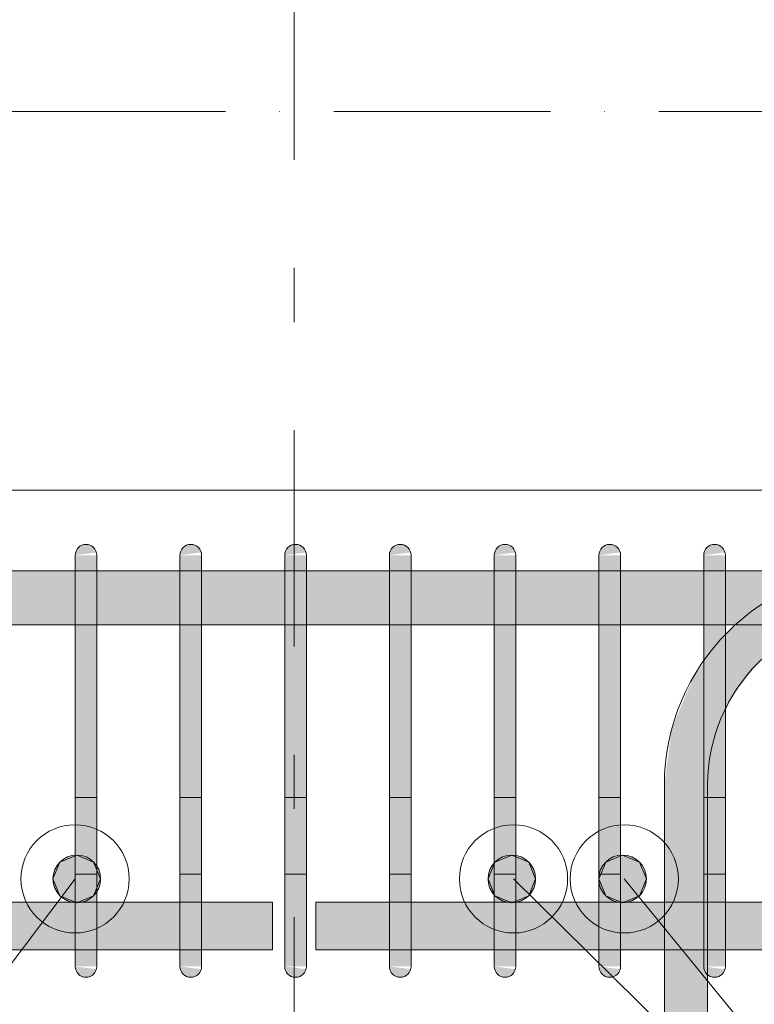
# Model space of a CAD drawing. Header units: millimetres. Extents: x -25607 to 9385, y 1894 to 10168.
# Tile 29 of 181: x -18097 to -17757, y 8682 to 9137. Entities that reach past the tile are written whole.
import ezdxf

# ---------------------------------------------------------------- set-up
doc = ezdxf.new("R2010")
doc.units = ezdxf.units.MM
doc.linetypes.add('Čerchovaná', pattern=[150, 100, -25, 0, -25])
doc.linetypes.add('Čára osnovy', pattern=[225, 100, -50, 25, -50])
for name, color, linetype, lineweight in [('A-FLOR-LEVL', 51, 'Continuous', 5), ('S-COLS', 52, 'Continuous', 9), ('S-GRID', 1, 'Continuous', 5), ('S-RBAR', 171, 'Continuous', 5), ('S-RBAR-IDEN', 171, 'Continuous', 5)]:
    doc.layers.add(name, color=color, linetype=linetype, lineweight=lineweight)

msp = doc.modelspace()

# ---------------------------------------------------------------- hatches: boundary and pattern name
at = {"layer": 'S-RBAR'}
for color, points in [(7, [(-18071.22, 8890), (-18061.39, 8891.29), (-18061.89, 8892.5), (-18062.68, 8893.54), (-18063.88, 8894.4), (-18064.92, 8894.83), (-18066.22, 8895), (-18067.51, 8894.83), (-18068.72, 8894.33), (-18069.75, 8893.54), (-18070.55, 8892.5), (-18071.05, 8891.29)]), (7, [(-18022.83, 8890), (-18013, 8891.29), (-18013.5, 8892.5), (-18014.29, 8893.54), (-18015.49, 8894.4), (-18016.53, 8894.83), (-18017.83, 8895), (-18019.12, 8894.83), (-18020.33, 8894.33), (-18021.36, 8893.54), (-18022.54, 8891.58), (-18022.66, 8891.29)]), (7, [(-17974.44, 8890), (-17964.61, 8891.29), (-17965.11, 8892.5), (-17965.9, 8893.54), (-17967.1, 8894.4), (-17968.14, 8894.83), (-17969.44, 8895), (-17970.73, 8894.83), (-17971.94, 8894.33), (-17972.97, 8893.54), (-17973.77, 8892.5), (-17974.27, 8891.29)]), (7, [(-17926.05, 8890), (-17916.22, 8891.29), (-17916.72, 8892.5), (-17917.51, 8893.54), (-17918.71, 8894.4), (-17919.75, 8894.83), (-17921.05, 8895), (-17922.34, 8894.83), (-17923.55, 8894.33), (-17924.58, 8893.54), (-17925.38, 8892.5), (-17925.88, 8891.29)]), (7, [(-17877.66, 8890), (-17867.83, 8891.29), (-17868.33, 8892.5), (-17869.12, 8893.54), (-17870.32, 8894.4), (-17871.37, 8894.83), (-17872.66, 8895), (-17873.95, 8894.83), (-17875.16, 8894.33), (-17876.2, 8893.54), (-17876.99, 8892.5), (-17877.49, 8891.29)]), (7, [(-17829.27, 8890), (-17819.44, 8891.29), (-17819.94, 8892.5), (-17820.73, 8893.54), (-17821.93, 8894.4), (-17822.98, 8894.83), (-17824.27, 8895), (-17825.56, 8894.83), (-17826.77, 8894.33), (-17827.81, 8893.54), (-17828.6, 8892.5), (-17829.1, 8891.29)]), (7, [(-17780.88, 8890), (-17771.05, 8891.29), (-17771.55, 8892.5), (-17772.35, 8893.54), (-17773.54, 8894.4), (-17774.59, 8894.83), (-17775.88, 8895), (-17777.17, 8894.83), (-17778.38, 8894.33), (-17779.42, 8893.54), (-17780.21, 8892.5), (-17780.71, 8891.29)]), (7, [(-18061.22, 8865), (-18061.22, 8890), (-18071.22, 8890), (-18071.22, 8865)]), (7, [(-18022.54, 8865), (-18012.83, 8865), (-18013, 8890), (-18022.83, 8890), (-18022.83, 8865)]), (7, [(-17964.44, 8865), (-17964.44, 8890), (-17974.44, 8890), (-17974.44, 8865)]), (7, [(-17916.05, 8865), (-17916.05, 8890), (-17926.05, 8890), (-17926.05, 8865)]), (7, [(-17867.66, 8865), (-17867.83, 8890), (-17877.66, 8890), (-17877.66, 8865), (-17868.22, 8865)]), (7, [(-17819.27, 8865), (-17819.27, 8890), (-17829.27, 8890), (-17829.27, 8865)]), (7, [(-17770.88, 8865), (-17770.88, 8890), (-17780.88, 8890), (-17780.88, 8865)]), (7, [(-18061.22, 8725), (-18061.22, 8865), (-18071.22, 8865), (-18071.22, 8725)]), (7, [(-18022.54, 8725), (-18012.83, 8725), (-18012.83, 8865), (-18022.83, 8865), (-18022.83, 8725)]), (7, [(-17964.44, 8725), (-17964.44, 8865), (-17974.44, 8865), (-17974.44, 8725)]), (7, [(-17916.05, 8725), (-17916.05, 8865), (-17926.05, 8865), (-17926.05, 8725)]), (7, [(-17868.22, 8725), (-17867.66, 8725), (-17867.66, 8865), (-17877.66, 8865), (-17877.66, 8725)]), (7, [(-17819.27, 8725), (-17819.27, 8865), (-17829.27, 8865), (-17829.27, 8725)]), (7, [(-17770.88, 8725), (-17770.88, 8865), (-17780.88, 8865), (-17780.88, 8725)]), (256, [(-18070.49, 8729.45), (-18062.71, 8732.67), (-18059.49, 8740.45), (-18062.71, 8748.22), (-18070.49, 8751.45), (-18078.27, 8748.22), (-18081.49, 8740.45), (-18078.27, 8732.67)]), (256, [(-17869.51, 8729.45), (-17861.73, 8732.67), (-17858.51, 8740.45), (-17861.73, 8748.22), (-17869.51, 8751.45), (-17877.29, 8748.22), (-17880.51, 8740.45), (-17877.29, 8732.67)]), (256, [(-17818.34, 8729.45), (-17810.56, 8732.67), (-17807.34, 8740.45), (-17810.56, 8748.22), (-17818.34, 8751.45), (-17826.12, 8748.22), (-17829.34, 8740.45), (-17826.12, 8732.67)]), (7, [(-18061.39, 8700), (-18061.22, 8700), (-18061.22, 8725), (-18071.22, 8725), (-18071.22, 8700), (-18066.22, 8700)]), (7, [(-18022.54, 8700), (-18012.83, 8700), (-18012.83, 8725), (-18022.83, 8725), (-18022.83, 8700)]), (7, [(-17964.61, 8700), (-17964.44, 8700), (-17964.44, 8725), (-17974.44, 8725), (-17974.44, 8700), (-17969.44, 8700)]), (7, [(-17916.22, 8700), (-17916.05, 8700), (-17916.05, 8725), (-17926.05, 8725), (-17926.05, 8700), (-17921.05, 8700)]), (7, [(-17867.83, 8700), (-17867.66, 8700), (-17867.66, 8725), (-17877.66, 8725), (-17877.66, 8700), (-17868.22, 8700)]), (7, [(-17819.44, 8700), (-17819.27, 8700), (-17819.27, 8725), (-17829.27, 8725), (-17829.27, 8700), (-17824.27, 8700)]), (7, [(-17771.05, 8700), (-17770.88, 8700), (-17770.88, 8725), (-17780.88, 8725), (-17780.88, 8700), (-17775.88, 8700)]), (7, [(-18066.22, 8695), (-18064.92, 8695.17), (-18063.72, 8695.67), (-18062.68, 8696.46), (-18061.89, 8697.5), (-18061.39, 8698.71), (-18071.22, 8700), (-18071.05, 8698.71), (-18070.55, 8697.5), (-18069.75, 8696.46), (-18068.72, 8695.67), (-18067.51, 8695.17)]), (7, [(-18017.83, 8695), (-18016.53, 8695.17), (-18015.33, 8695.67), (-18014.29, 8696.46), (-18013.5, 8697.5), (-18013, 8698.71), (-18022.83, 8700), (-18022.54, 8698.42), (-18022.16, 8697.5), (-18021.36, 8696.46), (-18020.33, 8695.67), (-18019.12, 8695.17)]), (7, [(-17969.44, 8695), (-17968.14, 8695.17), (-17966.94, 8695.67), (-17965.9, 8696.46), (-17965.11, 8697.5), (-17964.61, 8698.71), (-17974.44, 8700), (-17974.27, 8698.71), (-17973.77, 8697.5), (-17972.97, 8696.46), (-17971.94, 8695.67), (-17970.73, 8695.17)]), (7, [(-17921.05, 8695), (-17919.75, 8695.17), (-17918.55, 8695.67), (-17917.51, 8696.46), (-17916.72, 8697.5), (-17916.22, 8698.71), (-17926.05, 8700), (-17925.88, 8698.71), (-17925.38, 8697.5), (-17924.58, 8696.46), (-17923.55, 8695.67), (-17922.34, 8695.17)]), (7, [(-17872.66, 8695), (-17871.37, 8695.17), (-17870.16, 8695.67), (-17869.12, 8696.46), (-17868.22, 8697.77), (-17867.83, 8698.71), (-17877.66, 8700), (-17877.49, 8698.71), (-17876.99, 8697.5), (-17876.2, 8696.46), (-17875.16, 8695.67), (-17873.95, 8695.17)]), (7, [(-17824.27, 8695), (-17822.98, 8695.17), (-17821.77, 8695.67), (-17820.73, 8696.46), (-17819.94, 8697.5), (-17819.44, 8698.71), (-17829.27, 8700), (-17829.1, 8698.71), (-17828.6, 8697.5), (-17827.81, 8696.46), (-17826.77, 8695.67), (-17825.56, 8695.17)]), (7, [(-17775.88, 8695), (-17774.59, 8695.17), (-17773.38, 8695.67), (-17772.35, 8696.46), (-17771.55, 8697.5), (-17771.05, 8698.71), (-17780.88, 8700), (-17780.71, 8698.71), (-17780.21, 8697.5), (-17779.42, 8696.46), (-17778.38, 8695.67), (-17777.17, 8695.17)])]:
    msp.add_hatch(color=color, dxfattribs=at).paths.add_polyline_path(points)
h = msp.add_hatch(color=7, dxfattribs=at)
h.paths.add_polyline_path([(-21152.5, 8857.8), (-21003.57, 8857.8), (-21003.57, 8882.8), (-21152.5, 8882.8), (-21152.5, 8863.81)])
h.paths.add_polyline_path([(-20993.57, 8857.8), (-20814.64, 8857.8), (-20814.64, 8882.8), (-20993.57, 8882.8), (-20993.57, 8863.81)])
h.paths.add_polyline_path([(-17684.1, 8857.8), (-17684.1, 8882.8), (-17722.49, 8882.8), (-17722.49, 8857.8), (-17713.9, 8857.8)])
h.paths.add_polyline_path([(-15707.76, 8857.8), (-15577.5, 8857.8), (-15577.5, 8882.8), (-15731.67, 8882.8), (-15731.67, 8857.8)])
h.paths.add_polyline_path([(-17674.1, 8857.8), (-17635.71, 8857.8), (-17635.71, 8882.8), (-17674.1, 8882.8), (-17674.1, 8863.81)])
h.paths.add_polyline_path([(-20804.64, 8857.8), (-20625.71, 8857.8), (-20625.71, 8882.8), (-20804.64, 8882.8), (-20804.64, 8863.81)])
h.paths.add_polyline_path([(-17587.32, 8857.8), (-17587.32, 8882.8), (-17625.71, 8882.8), (-17625.71, 8857.8)])
h.paths.add_polyline_path([(-17577.32, 8857.8), (-17538.93, 8857.8), (-17538.93, 8882.8), (-17577.32, 8882.8), (-17577.32, 8863.81)])
h.paths.add_polyline_path([(-17780.88, 8857.8), (-17780.88, 8882.8), (-17819.27, 8882.8), (-17819.27, 8857.8), (-17791.06, 8857.8)])
h.paths.add_polyline_path([(-17732.49, 8857.8), (-17732.49, 8882.8), (-17770.88, 8882.8), (-17770.88, 8857.8)])
h.paths.add_polyline_path([(-17829.27, 8857.8), (-17829.27, 8882.8), (-17867.66, 8882.8), (-17867.66, 8857.8)])
h.paths.add_polyline_path([(-17480.54, 8857.8), (-17390.54, 8857.8), (-17390.54, 8882.8), (-17480.54, 8882.8), (-17480.54, 8863.81)])
h.paths.add_polyline_path([(-17528.93, 8857.8), (-17490.54, 8857.8), (-17490.54, 8882.8), (-17528.93, 8882.8), (-17528.93, 8863.81)])
h.paths.add_polyline_path([(-20615.71, 8857.8), (-20436.79, 8857.8), (-20436.79, 8882.8), (-20615.71, 8882.8), (-20615.71, 8863.81)])
h.paths.add_polyline_path([(-20426.79, 8857.8), (-20247.86, 8857.8), (-20247.86, 8882.8), (-20426.79, 8882.8), (-20426.79, 8863.81)])
h.paths.add_polyline_path([(-20237.86, 8857.8), (-20058.93, 8857.8), (-20058.93, 8882.8), (-20237.86, 8882.8), (-20237.86, 8863.81)])
h.paths.add_polyline_path([(-20048.93, 8857.8), (-19870, 8857.8), (-19870, 8882.8), (-20048.93, 8882.8), (-20048.93, 8863.81)])
h.paths.add_polyline_path([(-17288, 8857.8), (-17205.45, 8857.8), (-17205.45, 8882.8), (-17288, 8882.8), (-17288, 8863.81)])
h.paths.add_polyline_path([(-17380.54, 8857.8), (-17298, 8857.8), (-17298, 8882.8), (-17380.54, 8882.8), (-17380.54, 8863.81)])
h.paths.add_polyline_path([(-17102.91, 8857.8), (-17020.36, 8857.8), (-17020.36, 8882.8), (-17102.91, 8882.8), (-17102.91, 8863.81)])
h.paths.add_polyline_path([(-17195.45, 8857.8), (-17112.91, 8857.8), (-17112.91, 8882.8), (-17195.45, 8882.8), (-17195.45, 8863.81)])
h.paths.add_polyline_path([(-17010.36, 8857.8), (-16927.82, 8857.8), (-16927.82, 8882.8), (-17010.36, 8882.8), (-17010.36, 8863.81)])
h.paths.add_polyline_path([(-17974.44, 8857.8), (-17974.44, 8882.8), (-18012.83, 8882.8), (-18012.83, 8857.8)])
h.paths.add_polyline_path([(-17926.05, 8857.8), (-17926.05, 8882.8), (-17964.44, 8882.8), (-17964.44, 8857.8)])
h.paths.add_polyline_path([(-17877.66, 8857.8), (-17877.66, 8882.8), (-17916.05, 8882.8), (-17916.05, 8857.8)])
h.paths.add_polyline_path([(-18168, 8857.8), (-18168, 8882.8), (-18206.38, 8882.8), (-18206.38, 8857.8), (-18176.86, 8857.8)])
h.paths.add_polyline_path([(-19860, 8857.8), (-19670, 8857.8), (-19670, 8882.8), (-19860, 8882.8), (-19860, 8863.81)])
h.paths.add_polyline_path([(-18158, 8857.8), (-18119.61, 8857.8), (-18119.61, 8882.8), (-18158, 8882.8), (-18158, 8863.81)])
h.paths.add_polyline_path([(-19567.45, 8857.8), (-19484.91, 8857.8), (-19484.91, 8882.8), (-19567.45, 8882.8), (-19567.45, 8863.81)])
h.paths.add_polyline_path([(-19660, 8857.8), (-19577.45, 8857.8), (-19577.45, 8882.8), (-19660, 8882.8), (-19660, 8863.81)])
h.paths.add_polyline_path([(-15741.67, 8857.8), (-15741.67, 8882.8), (-15900.83, 8882.8), (-15900.83, 8857.8), (-15862.08, 8857.8)])
h.paths.add_polyline_path([(-15910.83, 8857.8), (-15910.83, 8882.8), (-16070, 8882.8), (-16070, 8857.8), (-16016.39, 8857.8)])
h.paths.add_polyline_path([(-16080, 8857.8), (-16080, 8882.8), (-16270, 8882.8), (-16270, 8857.8), (-16170.71, 8857.8)])
h.paths.add_polyline_path([(-16280, 8857.8), (-16280, 8882.8), (-16362.55, 8882.8), (-16362.55, 8857.8), (-16325.03, 8857.8)])
h.paths.add_polyline_path([(-18071.22, 8857.8), (-18071.22, 8882.8), (-18109.61, 8882.8), (-18109.61, 8857.8)])
h.paths.add_polyline_path([(-19474.91, 8857.8), (-19392.36, 8857.8), (-19392.36, 8882.8), (-19474.91, 8882.8), (-19474.91, 8863.81)])
h.paths.add_polyline_path([(-18022.83, 8857.8), (-18022.83, 8882.8), (-18061.22, 8882.8), (-18061.22, 8857.8)])
h.paths.add_polyline_path([(-18313.16, 8857.8), (-18313.16, 8882.8), (-18351.55, 8882.8), (-18351.55, 8857.8), (-18331.18, 8857.8)])
h.paths.add_polyline_path([(-18264.77, 8857.8), (-18264.77, 8882.8), (-18303.16, 8882.8), (-18303.16, 8857.8)])
h.paths.add_polyline_path([(-18216.38, 8857.8), (-18216.38, 8882.8), (-18254.77, 8882.8), (-18254.77, 8857.8)])
h.paths.add_polyline_path([(-18458.33, 8857.8), (-18458.33, 8882.8), (-18549.46, 8882.8), (-18549.46, 8857.8), (-18485.49, 8857.8)])
h.paths.add_polyline_path([(-18409.94, 8857.8), (-18409.94, 8882.8), (-18448.33, 8882.8), (-18448.33, 8857.8)])
h.paths.add_polyline_path([(-16825.27, 8857.8), (-16742.73, 8857.8), (-16742.73, 8882.8), (-16825.27, 8882.8), (-16825.27, 8863.81)])
h.paths.add_polyline_path([(-16917.82, 8857.8), (-16835.27, 8857.8), (-16835.27, 8882.8), (-16917.82, 8882.8), (-16917.82, 8863.81)])
h.paths.add_polyline_path([(-16640.18, 8857.8), (-16557.64, 8857.8), (-16557.64, 8882.8), (-16640.18, 8882.8), (-16640.18, 8863.81)])
h.paths.add_polyline_path([(-16732.73, 8857.8), (-16650.18, 8857.8), (-16650.18, 8882.8), (-16732.73, 8882.8), (-16732.73, 8863.81)])
h.paths.add_polyline_path([(-19289.82, 8857.8), (-19207.27, 8857.8), (-19207.27, 8882.8), (-19289.82, 8882.8), (-19289.82, 8863.81)])
h.paths.add_polyline_path([(-19382.36, 8857.8), (-19299.82, 8857.8), (-19299.82, 8882.8), (-19382.36, 8882.8), (-19382.36, 8863.81)])
h.paths.add_polyline_path([(-19104.73, 8857.8), (-19022.18, 8857.8), (-19022.18, 8882.8), (-19104.73, 8882.8), (-19104.73, 8863.81)])
h.paths.add_polyline_path([(-19197.27, 8857.8), (-19114.73, 8857.8), (-19114.73, 8882.8), (-19197.27, 8882.8), (-19197.27, 8863.81)])
h.paths.add_polyline_path([(-16547.64, 8857.8), (-16465.09, 8857.8), (-16465.09, 8882.8), (-16547.64, 8882.8), (-16547.64, 8863.81)])
h.paths.add_polyline_path([(-19012.18, 8857.8), (-18929.64, 8857.8), (-18929.64, 8882.8), (-19012.18, 8882.8), (-19012.18, 8863.81)])
h.paths.add_polyline_path([(-18827.09, 8857.8), (-18744.55, 8857.8), (-18744.55, 8882.8), (-18827.09, 8882.8), (-18827.09, 8863.81)])
h.paths.add_polyline_path([(-18919.64, 8857.8), (-18837.09, 8857.8), (-18837.09, 8882.8), (-18919.64, 8882.8), (-18919.64, 8863.81)])
h.paths.add_polyline_path([(-16455.09, 8857.8), (-16372.55, 8857.8), (-16372.55, 8882.8), (-16455.09, 8882.8), (-16455.09, 8863.81)])
h.paths.add_polyline_path([(-18399.94, 8857.8), (-18361.55, 8857.8), (-18361.55, 8882.8), (-18399.94, 8882.8), (-18399.94, 8863.81)])
h.paths.add_polyline_path([(-18559.46, 8857.8), (-18559.46, 8882.8), (-18642, 8882.8), (-18642, 8857.8), (-18639.81, 8857.8)])
h.paths.add_polyline_path([(-18652, 8857.8), (-18652, 8882.8), (-18734.55, 8882.8), (-18734.55, 8857.8)])
h = msp.add_hatch(color=7, dxfattribs=at)
h.paths.add_polyline_path([(-17795.64, 8783.8), (-17780.88, 8783.8), (-17780.88, 8840.02), (-17785.65, 8833.8), (-17795.64, 8809.69), (-17799.05, 8783.8)])
h.paths.add_polyline_path([(-17770.88, 8817.65), (-17768.33, 8823.8), (-17755.62, 8840.37), (-17739.05, 8853.09), (-17732.49, 8855.8), (-17732.49, 8857.8), (-17765.47, 8857.8), (-17769.76, 8854.51), (-17770.88, 8853.05), (-17770.88, 8823.8)])
h.paths.add_polyline_path([(-17706.65, 8882.8), (-17699.05, 8882.8), (-17699.05, 8883.8)])
h = msp.add_hatch(color=7, dxfattribs=at)
h.paths.add_polyline_path([(-17798.05, 7883.8), (-17798.05, 7916), (-17799.05, 7916), (-17799.05, 7883.8)])
h.paths.add_polyline_path([(-17780.05, 7883.8), (-17779.05, 7883.8), (-17779.05, 7916), (-17780.05, 7916), (-17780.05, 7884.87)])
h.paths.add_polyline_path([(-17779.05, 7924), (-17779.05, 8016), (-17780.05, 8016), (-17779.86, 7924)])
h.paths.add_polyline_path([(-17798.05, 7924), (-17798.05, 8016), (-17799.05, 8016), (-17799.05, 7924)])
h.paths.add_polyline_path([(-17780.05, 8024), (-17779.05, 8024), (-17779.05, 8116), (-17780.05, 8116), (-17780.05, 8037.83)])
h.paths.add_polyline_path([(-17799.05, 8024), (-17798.05, 8024), (-17798.05, 8116), (-17799.05, 8116)])
h.paths.add_polyline_path([(-17779.05, 8124), (-17779.05, 8216), (-17780.05, 8216), (-17779.86, 8124)])
h.paths.add_polyline_path([(-17799.05, 8124), (-17798.05, 8124), (-17798.05, 8216), (-17799.05, 8216), (-17799.05, 8129.6)])
h.paths.add_polyline_path([(-17798.05, 8224), (-17798.05, 8316), (-17799.05, 8316), (-17799.05, 8224)])
h.paths.add_polyline_path([(-17780.05, 8224), (-17779.05, 8224), (-17779.05, 8316), (-17780.05, 8316), (-17780.05, 8251.97)])
h.paths.add_polyline_path([(-17779.05, 8324), (-17779.05, 8416), (-17780.05, 8416), (-17779.86, 8324)])
h.paths.add_polyline_path([(-17799.05, 8324), (-17798.05, 8324), (-17798.05, 8416), (-17799.05, 8416), (-17799.05, 8374.34)])
h.paths.add_polyline_path([(-17779.05, 8424), (-17779.05, 8516), (-17780.05, 8516), (-17779.86, 8424)])
h.paths.add_polyline_path([(-17799.05, 8424), (-17798.05, 8424), (-17798.05, 8516), (-17799.05, 8516), (-17799.05, 8496.7)])
h.paths.add_polyline_path([(-17799.05, 8524), (-17798.05, 8524), (-17798.05, 8616), (-17799.05, 8616)])
h.paths.add_polyline_path([(-17779.86, 8524), (-17779.05, 8524), (-17779.05, 8616), (-17780.05, 8616), (-17780.05, 8524)])
h.paths.add_polyline_path([(-17779.05, 8624), (-17779.05, 8696.18), (-17779.42, 8696.46), (-17780.21, 8697.5), (-17780.71, 8698.71), (-17780.88, 8701.67), (-17780.88, 8707.64), (-17799.05, 8707.64), (-17799.05, 8624), (-17798.05, 8624), (-17798.05, 8660), (-17780.05, 8660), (-17779.86, 8624)])
h.paths.add_polyline_path([(-17779.05, 8699.76), (-17779.05, 8700), (-17780.88, 8700)])
h.paths.add_polyline_path([(-17799.05, 8729.64), (-17780.88, 8729.64), (-17780.88, 8783.8), (-17799.05, 8783.8), (-17799.05, 8741.44)])
h = msp.add_hatch(color=256, dxfattribs=at)
edge = h.paths.add_edge_path()
edge.add_arc((-18070.49, 8740.45), 11, 0, 360)
h = msp.add_hatch(color=256, dxfattribs=at)
edge = h.paths.add_edge_path()
edge.add_arc((-17869.51, 8740.45), 11, 0, 360)
h = msp.add_hatch(color=256, dxfattribs=at)
edge = h.paths.add_edge_path()
edge.add_arc((-17818.34, 8740.45), 11, 0, 360)
h = msp.add_hatch(color=7, dxfattribs=at)
h.paths.add_polyline_path([(-24601.03, 8707.64), (-24603.19, 8710.85), (-24605, 8715.21), (-24605, 8707.64), (-24602.84, 8707.64)])
h.paths.add_polyline_path([(-22960.74, 8707.64), (-22900.09, 8707.92), (-22900.09, 8729.64), (-22982.64, 8729.64), (-22982.64, 8707.64)])
h.paths.add_polyline_path([(-22890.09, 8707.64), (-22807.55, 8707.92), (-22807.55, 8729.64), (-22890.09, 8729.64), (-22890.09, 8707.92)])
h.paths.add_polyline_path([(-17983.96, 8707.64), (-17980, 8707.64), (-17980, 8729.64), (-18012.83, 8729.64), (-18012.83, 8707.64)])
h.paths.add_polyline_path([(-22992.64, 8707.64), (-22992.64, 8729.64), (-23075.18, 8729.64), (-23075.18, 8707.64), (-22999.32, 8707.64)])
h.paths.add_polyline_path([(-22797.55, 8707.64), (-22715, 8707.92), (-22715, 8729.64), (-22797.55, 8729.64), (-22797.55, 8707.92)])
h.paths.add_polyline_path([(-22705, 8707.64), (-22515, 8707.92), (-22515, 8729.64), (-22705, 8729.64), (-22705, 8707.92)])
h.paths.add_polyline_path([(-18022.83, 8707.64), (-18022.83, 8729.64), (-18061.22, 8729.64), (-18061.12, 8707.64)])
h.paths.add_polyline_path([(-23085.18, 8707.64), (-23085.18, 8729.64), (-23167.73, 8729.64), (-23167.73, 8707.64), (-23115.06, 8707.64)])
h.paths.add_polyline_path([(-22505, 8707.64), (-22326.07, 8707.92), (-22326.07, 8729.64), (-22505, 8729.64), (-22505, 8707.92)])
h.paths.add_polyline_path([(-22316.07, 8707.64), (-22137.14, 8707.92), (-22137.14, 8729.64), (-22316.07, 8729.64), (-22316.07, 8707.92)])
h.paths.add_polyline_path([(-18071.22, 8707.64), (-18071.22, 8729.64), (-18109.61, 8729.64), (-18109.61, 8707.64), (-18099.7, 8707.64)])
h.paths.add_polyline_path([(-23177.73, 8707.64), (-23177.73, 8729.64), (-23260.27, 8729.64), (-23260.27, 8707.64), (-23192.22, 8707.64)])
h.paths.add_polyline_path([(-22127.14, 8707.64), (-21948.21, 8707.92), (-21948.21, 8729.64), (-22127.14, 8729.64), (-22127.14, 8707.92)])
h.paths.add_polyline_path([(-24558, 8707.64), (-24543.42, 8707.92), (-24543.42, 8729.64), (-24558, 8729.64), (-24558, 8707.92)])
h.paths.add_polyline_path([(-18119.61, 8707.64), (-18119.61, 8729.64), (-18158, 8729.64), (-18158, 8707.64), (-18138.28, 8707.64)])
h.paths.add_polyline_path([(-21938.21, 8707.64), (-21759.29, 8707.92), (-21759.29, 8729.64), (-21938.21, 8729.64), (-21938.21, 8707.92)])
h.paths.add_polyline_path([(-23270.27, 8707.64), (-23270.27, 8729.64), (-23352.82, 8729.64), (-23352.82, 8707.64), (-23307.95, 8707.64)])
h.paths.add_polyline_path([(-24580.95, 8707.64), (-24578, 8707.92), (-24578, 8729.64), (-24580.95, 8729.64), (-24580.95, 8707.92)])
h.paths.add_polyline_path([(-21749.29, 8707.64), (-21570.36, 8707.92), (-21570.36, 8729.64), (-21749.29, 8729.64), (-21749.29, 8707.92)])
h.paths.add_polyline_path([(-18168, 8707.64), (-18168, 8729.64), (-18206.38, 8729.64), (-18206.38, 8707.64), (-18176.86, 8707.64)])
h.paths.add_polyline_path([(-23362.82, 8707.64), (-23362.82, 8729.64), (-23445.36, 8729.64), (-23445.36, 8707.64), (-23385.11, 8707.64)])
h.paths.add_polyline_path([(-21560.36, 8707.64), (-21381.43, 8707.92), (-21381.43, 8729.64), (-21560.36, 8729.64), (-21560.36, 8707.92)])
h.paths.add_polyline_path([(-23455.36, 8707.64), (-23455.36, 8729.64), (-23537.91, 8729.64), (-23537.91, 8707.64), (-23462.27, 8707.64)])
h.paths.add_polyline_path([(-21371.43, 8707.64), (-21192.5, 8707.92), (-21192.5, 8729.64), (-21371.43, 8729.64), (-21371.43, 8707.92)])
h.paths.add_polyline_path([(-18216.38, 8707.64), (-18216.38, 8729.64), (-18254.77, 8729.64), (-18254.77, 8707.64), (-18254.02, 8707.64)])
h.paths.add_polyline_path([(-21182.5, 8707.64), (-21003.57, 8707.92), (-21003.57, 8729.64), (-21182.5, 8729.64), (-21182.5, 8707.92)])
h.paths.add_polyline_path([(-24533.42, 8707.64), (-24495.89, 8707.92), (-24495.89, 8729.64), (-24533.42, 8729.64), (-24533.42, 8707.92)])
h.paths.add_polyline_path([(-20993.57, 8707.64), (-20814.64, 8707.92), (-20814.64, 8729.64), (-20993.57, 8729.64), (-20993.57, 8707.92)])
h.paths.add_polyline_path([(-23547.91, 8707.64), (-23547.91, 8729.64), (-23630.45, 8729.64), (-23630.45, 8707.64), (-23578.01, 8707.64)])
h.paths.add_polyline_path([(-18264.77, 8707.64), (-18264.77, 8729.64), (-18303.16, 8729.64), (-18303.16, 8707.64), (-18292.6, 8707.64)])
h.paths.add_polyline_path([(-24485.89, 8707.64), (-24448.36, 8707.92), (-24448.36, 8729.64), (-24485.89, 8729.64), (-24485.89, 8707.92)])
h.paths.add_polyline_path([(-20804.64, 8707.64), (-20625.71, 8707.92), (-20625.71, 8729.64), (-20804.64, 8729.64), (-20804.64, 8707.92)])
h.paths.add_polyline_path([(-20615.71, 8707.64), (-20436.79, 8707.92), (-20436.79, 8729.64), (-20615.71, 8729.64), (-20615.71, 8707.92)])
h.paths.add_polyline_path([(-18313.16, 8707.64), (-18313.16, 8729.64), (-18351.55, 8729.64), (-18351.55, 8707.64), (-18331.18, 8707.64)])
h.paths.add_polyline_path([(-23640.45, 8707.64), (-23640.45, 8729.64), (-23723, 8729.64), (-23723, 8707.64), (-23655.17, 8707.64)])
h.paths.add_polyline_path([(-20426.79, 8707.64), (-20247.86, 8707.92), (-20247.86, 8729.64), (-20426.79, 8729.64), (-20426.79, 8707.92)])
h.paths.add_polyline_path([(-24438.36, 8707.64), (-24400.83, 8707.92), (-24400.83, 8729.64), (-24438.36, 8729.64), (-24438.36, 8707.92)])
h.paths.add_polyline_path([(-20237.86, 8707.64), (-20058.93, 8707.92), (-20058.93, 8729.64), (-20237.86, 8729.64), (-20237.86, 8707.92)])
h.paths.add_polyline_path([(-18361.55, 8707.64), (-18361.55, 8729.64), (-18399.94, 8729.64), (-18399.94, 8707.64), (-18369.76, 8707.64)])
h.paths.add_polyline_path([(-23733, 8707.64), (-23733, 8729.64), (-23815.54, 8729.64), (-23815.54, 8707.64), (-23770.91, 8707.64)])
h.paths.add_polyline_path([(-20048.93, 8707.64), (-19870, 8707.92), (-19870, 8729.64), (-20048.93, 8729.64), (-20048.93, 8707.92)])
h.paths.add_polyline_path([(-19860, 8707.64), (-19670, 8707.92), (-19670, 8729.64), (-19860, 8729.64), (-19860, 8707.92)])
h.paths.add_polyline_path([(-18409.94, 8707.64), (-18409.94, 8729.64), (-18448.33, 8729.64), (-18448.33, 8707.64), (-18446.91, 8707.64)])
h.paths.add_polyline_path([(-23825.54, 8707.64), (-23825.54, 8729.64), (-23915.54, 8729.64), (-23915.54, 8707.64), (-23848.07, 8707.64)])
h.paths.add_polyline_path([(-24390.83, 8707.64), (-24353.31, 8707.92), (-24353.31, 8729.64), (-24390.83, 8729.64), (-24390.83, 8707.92)])
h.paths.add_polyline_path([(-19660, 8707.64), (-19577.45, 8707.92), (-19577.45, 8729.64), (-19660, 8729.64), (-19660, 8707.92)])
h.paths.add_polyline_path([(-18458.33, 8707.64), (-18458.33, 8729.64), (-18549.46, 8729.64), (-18549.46, 8707.64), (-18485.49, 8707.64)])
h.paths.add_polyline_path([(-19567.45, 8707.64), (-19484.91, 8707.92), (-19484.91, 8729.64), (-19567.45, 8729.64), (-19567.45, 8707.92)])
h.paths.add_polyline_path([(-23925.54, 8707.64), (-23925.54, 8729.64), (-23963.07, 8729.64), (-23963.07, 8707.64)])
h.paths.add_polyline_path([(-19474.91, 8707.64), (-19392.36, 8707.92), (-19392.36, 8729.64), (-19474.91, 8729.64), (-19474.91, 8707.92)])
h.paths.add_polyline_path([(-23973.07, 8707.64), (-23973.07, 8729.64), (-24010.6, 8729.64), (-24010.6, 8707.64), (-24002.39, 8707.64)])
h.paths.add_polyline_path([(-19382.36, 8707.64), (-19299.82, 8707.92), (-19299.82, 8729.64), (-19382.36, 8729.64), (-19382.36, 8707.92)])
h.paths.add_polyline_path([(-24020.6, 8707.64), (-24020.6, 8729.64), (-24058.13, 8729.64), (-24058.13, 8707.64), (-24040.97, 8707.64)])
h.paths.add_polyline_path([(-18559.46, 8707.64), (-18559.46, 8729.64), (-18642, 8729.64), (-18642, 8707.64), (-18562.65, 8707.64)])
h.paths.add_polyline_path([(-19289.82, 8707.64), (-19207.27, 8707.92), (-19207.27, 8729.64), (-19289.82, 8729.64), (-19289.82, 8707.92)])
h.paths.add_polyline_path([(-24068.13, 8707.64), (-24068.13, 8729.64), (-24105.66, 8729.64), (-24105.66, 8707.64), (-24079.55, 8707.64)])
h.paths.add_polyline_path([(-19197.27, 8707.64), (-19114.73, 8707.92), (-19114.73, 8729.64), (-19197.27, 8729.64), (-19197.27, 8707.92)])
h.paths.add_polyline_path([(-24343.31, 8707.64), (-24305.78, 8707.92), (-24305.78, 8729.64), (-24343.31, 8729.64), (-24343.31, 8707.92)])
h.paths.add_polyline_path([(-24115.66, 8707.64), (-24115.66, 8729.64), (-24153.19, 8729.64), (-24153.19, 8707.64), (-24118.13, 8707.64)])
h.paths.add_polyline_path([(-19104.73, 8707.64), (-19022.18, 8707.92), (-19022.18, 8729.64), (-19104.73, 8729.64), (-19104.73, 8707.92)])
h.paths.add_polyline_path([(-24295.78, 8707.64), (-24258.25, 8707.92), (-24258.25, 8729.64), (-24295.78, 8729.64), (-24295.78, 8707.92)])
h.paths.add_polyline_path([(-19012.18, 8707.64), (-18929.64, 8707.92), (-18929.64, 8729.64), (-19012.18, 8729.64), (-19012.18, 8707.92)])
h.paths.add_polyline_path([(-18652, 8707.64), (-18652, 8729.64), (-18734.55, 8729.64), (-18734.55, 8707.64), (-18678.39, 8707.64)])
h.paths.add_polyline_path([(-24181.69, 8707.64), (-24176.86, 8707.68), (-24172.72, 8710.86), (-24169.54, 8715), (-24167.54, 8719.82), (-24166.86, 8725), (-24167.54, 8729.64), (-24200.72, 8729.64), (-24200.72, 8710.64), (-24196.76, 8707.64), (-24192.04, 8707.64)])
h.paths.add_polyline_path([(-18919.64, 8707.64), (-18837.09, 8707.92), (-18837.09, 8729.64), (-18919.64, 8729.64), (-18919.64, 8707.92)])
h.paths.add_polyline_path([(-24211.93, 8707.64), (-24233.93, 8729.64), (-24248.25, 8729.64), (-24248.25, 8707.64), (-24233.87, 8707.64)])
h.paths.add_polyline_path([(-18827.09, 8707.64), (-18744.55, 8707.92), (-18744.55, 8729.64), (-18827.09, 8729.64), (-18827.09, 8707.92)])
h.paths.add_polyline_path([(-24590.95, 8710.82), (-24590.95, 8729.64), (-24596.86, 8729.64), (-24596.86, 8725), (-24596.18, 8719.82), (-24594.18, 8715), (-24590.99, 8710.85)])
h.paths.add_polyline_path([(-24210.72, 8720.57), (-24210.72, 8729.64), (-24219.78, 8729.64), (-24215.15, 8725)])
h = msp.add_hatch(color=7, dxfattribs=at)
h.paths.add_polyline_path([(-17960, 8707.64), (-17926.05, 8707.92), (-17926.05, 8729.64), (-17960, 8729.64), (-17960, 8710.85)])
h.paths.add_polyline_path([(-17173.79, 8707.64), (-17112.91, 8707.92), (-17112.91, 8729.64), (-17195.45, 8729.64), (-17195.45, 8707.64)])
h.paths.add_polyline_path([(-14217.18, 8707.64), (-14217.18, 8729.64), (-14299.73, 8729.64), (-14299.73, 8707.64), (-14241.73, 8707.64)])
h.paths.add_polyline_path([(-13175, 8707.64), (-13175, 8729.64), (-13207.83, 8729.64), (-13207.83, 8707.64), (-13200.08, 8707.64)])
h.paths.add_polyline_path([(-17102.91, 8707.64), (-17020.36, 8707.92), (-17020.36, 8729.64), (-17102.91, 8729.64), (-17102.91, 8707.92)])
h.paths.add_polyline_path([(-17916.05, 8707.64), (-17877.66, 8707.92), (-17877.66, 8729.64), (-17916.05, 8729.64), (-17916.05, 8707.92)])
h.paths.add_polyline_path([(-14207.18, 8707.64), (-14124.64, 8707.92), (-14124.64, 8729.64), (-14207.18, 8729.64), (-14207.18, 8707.92)])
h.paths.add_polyline_path([(-17752.48, 8707.64), (-17732.49, 8707.92), (-17732.49, 8729.64), (-17770.88, 8729.64), (-17770.88, 8707.64)])
h.paths.add_polyline_path([(-17010.36, 8707.64), (-16927.82, 8707.92), (-16927.82, 8729.64), (-17010.36, 8729.64), (-17010.36, 8707.92)])
h.paths.add_polyline_path([(-13238.66, 8707.64), (-13217.83, 8707.92), (-13217.83, 8729.64), (-13256.22, 8729.64), (-13256.22, 8707.64)])
h.paths.add_polyline_path([(-14309.73, 8707.64), (-14309.73, 8729.64), (-14392.27, 8729.64), (-14392.27, 8707.64), (-14318.89, 8707.64)])
h.paths.add_polyline_path([(-16917.82, 8707.64), (-16835.27, 8707.92), (-16835.27, 8729.64), (-16917.82, 8729.64), (-16917.82, 8707.92)])
h.paths.add_polyline_path([(-17205.45, 8707.64), (-17205.45, 8729.64), (-17288, 8729.64), (-17288, 8707.64), (-17212.36, 8707.64)])
h.paths.add_polyline_path([(-13277.24, 8707.64), (-13266.22, 8707.92), (-13266.22, 8729.64), (-13304.61, 8729.64), (-13304.61, 8707.64)])
h.paths.add_polyline_path([(-17684.1, 8707.64), (-17684.1, 8729.64), (-17722.49, 8729.64), (-17722.49, 8707.64), (-17713.9, 8707.64)])
h.paths.add_polyline_path([(-14114.64, 8707.64), (-14032.09, 8707.92), (-14032.09, 8729.64), (-14114.64, 8729.64), (-14114.64, 8707.92)])
h.paths.add_polyline_path([(-16825.27, 8707.64), (-16742.73, 8707.92), (-16742.73, 8729.64), (-16825.27, 8729.64), (-16825.27, 8707.92)])
h.paths.add_polyline_path([(-16732.73, 8707.64), (-16650.18, 8707.92), (-16650.18, 8729.64), (-16732.73, 8729.64), (-16732.73, 8707.92)])
h.paths.add_polyline_path([(-13315.82, 8707.64), (-13314.61, 8707.92), (-13314.61, 8729.64), (-13353, 8729.64), (-13353, 8707.64)])
h.paths.add_polyline_path([(-14402.27, 8707.64), (-14402.27, 8729.64), (-14484.82, 8729.64), (-14484.82, 8707.64), (-14434.63, 8707.64)])
h.paths.add_polyline_path([(-16640.18, 8707.64), (-16557.64, 8707.92), (-16557.64, 8729.64), (-16640.18, 8729.64), (-16640.18, 8707.92)])
h.paths.add_polyline_path([(-17674.1, 8707.64), (-17635.71, 8707.92), (-17635.71, 8729.64), (-17674.1, 8729.64), (-17674.1, 8707.92)])
h.paths.add_polyline_path([(-14494.82, 8707.64), (-14494.82, 8729.64), (-14577.36, 8729.64), (-14577.36, 8707.64), (-14511.79, 8707.64)])
h.paths.add_polyline_path([(-13392.98, 8707.64), (-13363, 8707.92), (-13363, 8729.64), (-13401.38, 8729.64), (-13401.38, 8707.64)])
h.paths.add_polyline_path([(-17625.71, 8707.64), (-17587.32, 8707.92), (-17587.32, 8729.64), (-17625.71, 8729.64), (-17625.71, 8707.92)])
h.paths.add_polyline_path([(-14587.36, 8707.64), (-14587.36, 8729.64), (-14669.91, 8729.64), (-14669.91, 8707.64), (-14588.95, 8707.64)])
h.paths.add_polyline_path([(-16547.64, 8707.64), (-16465.09, 8707.92), (-16465.09, 8729.64), (-16547.64, 8729.64), (-16547.64, 8707.92)])
h.paths.add_polyline_path([(-17298, 8707.64), (-17298, 8729.64), (-17380.54, 8729.64), (-17380.54, 8707.64), (-17328.1, 8707.64)])
h.paths.add_polyline_path([(-14022.09, 8707.64), (-13939.55, 8707.92), (-13939.55, 8729.64), (-14022.09, 8729.64), (-14022.09, 8707.92)])
h.paths.add_polyline_path([(-16455.09, 8707.64), (-16372.55, 8707.92), (-16372.55, 8729.64), (-16455.09, 8729.64), (-16455.09, 8707.92)])
h.paths.add_polyline_path([(-13431.56, 8707.64), (-13411.38, 8707.92), (-13411.38, 8729.64), (-13449.77, 8729.64), (-13449.77, 8707.64)])
h.paths.add_polyline_path([(-14679.91, 8707.64), (-14679.91, 8729.64), (-14762.45, 8729.64), (-14762.45, 8707.64), (-14704.69, 8707.64)])
h.paths.add_polyline_path([(-16362.55, 8707.64), (-16280, 8707.92), (-16280, 8729.64), (-16362.55, 8729.64), (-16362.55, 8707.92)])
h.paths.add_polyline_path([(-13470.14, 8707.64), (-13459.77, 8707.92), (-13459.77, 8729.64), (-13498.16, 8729.64), (-13498.16, 8707.64)])
h.paths.add_polyline_path([(-14772.45, 8707.64), (-14772.45, 8729.64), (-14855, 8729.64), (-14855, 8707.64), (-14781.84, 8707.64)])
h.paths.add_polyline_path([(-16270, 8707.64), (-16080, 8707.92), (-16080, 8729.64), (-16270, 8729.64), (-16270, 8707.92)])
h.paths.add_polyline_path([(-17791.06, 8707.64), (-17780.88, 8707.92), (-17780.88, 8729.64), (-17819.27, 8729.64), (-17819.27, 8707.64)])
h.paths.add_polyline_path([(-17390.54, 8707.64), (-17390.54, 8729.64), (-17480.54, 8729.64), (-17480.54, 8707.64), (-17405.26, 8707.64)])
h.paths.add_polyline_path([(-13508.72, 8707.64), (-13508.16, 8707.92), (-13508.16, 8729.64), (-13546.55, 8729.64), (-13546.55, 8707.64)])
h.paths.add_polyline_path([(-16070, 8707.64), (-15910.83, 8707.92), (-15910.83, 8729.64), (-16070, 8729.64), (-16070, 8707.92)])
h.paths.add_polyline_path([(-17577.32, 8707.64), (-17538.93, 8707.92), (-17538.93, 8729.64), (-17577.32, 8729.64), (-17577.32, 8707.92)])
h.paths.add_polyline_path([(-13929.55, 8707.64), (-13847, 8707.92), (-13847, 8729.64), (-13929.55, 8729.64), (-13929.55, 8707.92)])
h.paths.add_polyline_path([(-13585.87, 8707.64), (-13556.55, 8707.92), (-13556.55, 8729.64), (-13594.94, 8729.64), (-13594.94, 8707.64)])
h.paths.add_polyline_path([(-14865, 8707.64), (-14865, 8729.64), (-15055, 8729.64), (-15055, 8707.64), (-14897.58, 8707.64)])
h.paths.add_polyline_path([(-17867.66, 8707.64), (-17829.27, 8707.92), (-17829.27, 8729.64), (-17867.66, 8729.64), (-17867.66, 8707.92)])
h.paths.add_polyline_path([(-15900.83, 8707.64), (-15741.67, 8707.92), (-15741.67, 8729.64), (-15900.83, 8729.64), (-15900.83, 8707.92)])
h.paths.add_polyline_path([(-13624.45, 8707.64), (-13604.94, 8707.92), (-13604.94, 8729.64), (-13643.33, 8729.64), (-13643.33, 8707.64)])
h.paths.add_polyline_path([(-13837, 8707.64), (-13754.46, 8707.92), (-13754.46, 8729.64), (-13837, 8729.64), (-13837, 8707.92)])
h.paths.add_polyline_path([(-15731.67, 8707.64), (-15572.5, 8707.92), (-15572.5, 8729.64), (-15731.67, 8729.64), (-15731.67, 8707.92)])
h.paths.add_polyline_path([(-15065, 8707.64), (-15065, 8729.64), (-15224.17, 8729.64), (-15224.17, 8707.64), (-15090.48, 8707.64)])
h.paths.add_polyline_path([(-17521, 8707.64), (-17490.54, 8707.92), (-17490.54, 8729.64), (-17528.93, 8729.64), (-17528.93, 8707.64)])
h.paths.add_polyline_path([(-13663.03, 8707.64), (-13653.33, 8707.92), (-13653.33, 8729.64), (-13744.46, 8729.64), (-13744.46, 8707.64), (-13701.61, 8707.64)])
h.paths.add_polyline_path([(-15234.17, 8707.64), (-15234.17, 8729.64), (-15393.33, 8729.64), (-15393.33, 8707.64), (-15244.8, 8707.64)])
h.paths.add_polyline_path([(-15562.5, 8707.64), (-15403.33, 8707.92), (-15403.33, 8729.64), (-15562.5, 8729.64), (-15562.5, 8707.92)])

# ---------------------------------------------------------------- linework, layer by layer
at = {"layer": 'A-FLOR-LEVL', "linetype": 'Čerchovaná'}
msp.add_line((-25606.81, 9095), (-4574.67, 9095), dxfattribs=at)
at = {"layer": 'S-COLS'}
for p, q in [((-17745, 8920), (-18195, 8920)), ((-18195, 8920), (-17745, 8920))]:
    msp.add_line(p, q, dxfattribs=at)
at = {"layer": 'S-GRID', "linetype": 'Čára osnovy', "lineweight": 9}
msp.add_line((-17970, 4797.76), (-17970, 9992.7), dxfattribs=at)
at = {"layer": 'S-RBAR'}
for p, q in [((-18071.22, 8890), (-18071.22, 8865)), ((-18071.22, 8890), (-18071.22, 8865)), ((-18061.22, 8890), (-18061.22, 8865)), ((-18061.22, 8890), (-18061.22, 8865)), ((-18022.83, 8890), (-18022.83, 8865)), ((-18022.83, 8890), (-18022.83, 8865)), ((-18012.83, 8890), (-18012.83, 8865)), ((-18012.83, 8890), (-18012.83, 8865)), ((-17974.44, 8890), (-17974.44, 8865)), ((-17974.44, 8890), (-17974.44, 8865)), ((-17964.44, 8890), (-17964.44, 8865)), ((-17964.44, 8890), (-17964.44, 8865)), ((-17926.05, 8890), (-17926.05, 8865)), ((-17926.05, 8890), (-17926.05, 8865)), ((-17916.05, 8890), (-17916.05, 8865)), ((-17916.05, 8890), (-17916.05, 8865)), ((-17877.66, 8890), (-17877.66, 8865)), ((-17877.66, 8890), (-17877.66, 8865)), ((-17867.66, 8890), (-17867.66, 8865)), ((-17867.66, 8890), (-17867.66, 8865)), ((-17829.27, 8890), (-17829.27, 8865)), ((-17829.27, 8890), (-17829.27, 8865)), ((-17819.27, 8890), (-17819.27, 8865)), ((-17819.27, 8890), (-17819.27, 8865)), ((-17780.88, 8890), (-17780.88, 8865)), ((-17780.88, 8890), (-17780.88, 8865)), ((-17770.88, 8890), (-17770.88, 8865)), ((-17770.88, 8890), (-17770.88, 8865)), ((-15577.5, 8882.8), (-21152.5, 8882.8)), ((-15577.5, 8882.8), (-21152.5, 8882.8)), ((-15577.5, 8882.8), (-21152.5, 8882.8)), ((-18071.22, 8725), (-18071.22, 8865)), ((-18071.22, 8865), (-18071.22, 8725)), ((-18061.22, 8725), (-18061.22, 8865)), ((-18061.22, 8865), (-18061.22, 8725)), ((-18022.83, 8725), (-18022.83, 8865)), ((-18022.83, 8865), (-18022.83, 8725)), ((-18012.83, 8725), (-18012.83, 8865)), ((-18012.83, 8865), (-18012.83, 8725)), ((-17974.44, 8725), (-17974.44, 8865)), ((-17974.44, 8865), (-17974.44, 8725)), ((-17964.44, 8725), (-17964.44, 8865)), ((-17964.44, 8865), (-17964.44, 8725)), ((-17926.05, 8725), (-17926.05, 8865)), ((-17926.05, 8865), (-17926.05, 8725)), ((-17916.05, 8725), (-17916.05, 8865)), ((-17916.05, 8865), (-17916.05, 8725)), ((-17877.66, 8725), (-17877.66, 8865)), ((-17877.66, 8865), (-17877.66, 8725)), ((-17867.66, 8725), (-17867.66, 8865)), ((-17867.66, 8865), (-17867.66, 8725)), ((-17829.27, 8725), (-17829.27, 8865)), ((-17829.27, 8865), (-17829.27, 8725)), ((-17819.27, 8725), (-17819.27, 8865)), ((-17819.27, 8865), (-17819.27, 8725)), ((-17780.88, 8725), (-17780.88, 8865)), ((-17780.88, 8865), (-17780.88, 8725)), ((-17770.88, 8725), (-17770.88, 8865)), ((-17770.88, 8865), (-17770.88, 8725)), ((-15577.5, 8857.8), (-21152.5, 8857.8)), ((-15577.5, 8857.8), (-21152.5, 8857.8)), ((-15577.5, 8857.8), (-21152.5, 8857.8)), ((-17799.05, 7882.8), (-17799.05, 8783.8)), ((-17799.05, 7883.8), (-17799.05, 8783.8)), ((-17779.05, 7882.8), (-17779.05, 8783.8)), ((-17779.05, 7883.8), (-17779.05, 8783.8)), ((-18071.22, 8778.03), (-18071.22, 8742.68)), ((-18071.22, 8778.03), (-18061.22, 8778.03)), ((-18061.22, 8778.03), (-18061.22, 8742.68)), ((-18022.83, 8778.03), (-18022.83, 8742.68)), ((-18022.83, 8778.03), (-18012.83, 8778.03)), ((-18012.83, 8778.03), (-18012.83, 8742.68)), ((-17974.44, 8778.03), (-17974.44, 8742.68)), ((-17974.44, 8778.03), (-17964.44, 8778.03)), ((-17964.44, 8778.03), (-17964.44, 8742.68)), ((-17926.05, 8778.03), (-17926.05, 8742.68)), ((-17926.05, 8778.03), (-17916.05, 8778.03)), ((-17916.05, 8778.03), (-17916.05, 8742.68)), ((-17877.66, 8778.03), (-17877.66, 8742.68)), ((-17877.66, 8778.03), (-17867.66, 8778.03)), ((-17867.66, 8778.03), (-17867.66, 8742.68)), ((-17829.27, 8778.03), (-17829.27, 8742.68)), ((-17829.27, 8778.03), (-17819.27, 8778.03)), ((-17819.27, 8778.03), (-17819.27, 8742.68)), ((-17780.88, 8778.03), (-17780.88, 8742.68)), ((-17780.88, 8778.03), (-17770.88, 8778.03)), ((-17770.88, 8778.03), (-17770.88, 8742.68)), ((-18070.49, 8751.45), (-18078.27, 8748.22)), ((-18062.71, 8748.22), (-18070.49, 8751.45)), ((-17869.51, 8751.45), (-17877.29, 8748.22)), ((-17861.73, 8748.22), (-17869.51, 8751.45)), ((-17818.34, 8751.45), (-17826.12, 8748.22)), ((-17810.56, 8748.22), (-17818.34, 8751.45)), ((-18078.27, 8748.22), (-18081.49, 8740.45)), ((-18059.49, 8740.45), (-18062.71, 8748.22)), ((-17877.29, 8748.22), (-17880.51, 8740.45)), ((-17858.51, 8740.45), (-17861.73, 8748.22)), ((-17826.12, 8748.22), (-17829.34, 8740.45)), ((-17807.34, 8740.45), (-17810.56, 8748.22)), ((-18081.49, 8740.45), (-18078.27, 8732.67)), ((-18071.22, 8742.68), (-18071.22, 8700)), ((-18061.22, 8742.68), (-18071.22, 8742.68)), ((-18071.22, 8707.32), (-18071.22, 8742.68)), ((-18062.71, 8732.67), (-18059.49, 8740.45)), ((-18061.22, 8742.68), (-18061.22, 8700)), ((-18061.22, 8707.32), (-18061.22, 8742.68)), ((-18022.83, 8742.68), (-18022.83, 8700)), ((-18012.83, 8742.68), (-18022.83, 8742.68)), ((-18022.83, 8707.32), (-18022.83, 8742.68)), ((-18012.83, 8742.68), (-18012.83, 8700)), ((-18012.83, 8707.32), (-18012.83, 8742.68)), ((-17974.44, 8742.68), (-17974.44, 8700)), ((-17964.44, 8742.68), (-17974.44, 8742.68)), ((-17974.44, 8707.32), (-17974.44, 8742.68)), ((-17964.44, 8742.68), (-17964.44, 8700)), ((-17964.44, 8707.32), (-17964.44, 8742.68)), ((-17926.05, 8742.68), (-17926.05, 8700)), ((-17916.05, 8742.68), (-17926.05, 8742.68)), ((-17926.05, 8707.32), (-17926.05, 8742.68)), ((-17916.05, 8742.68), (-17916.05, 8700)), ((-17916.05, 8707.32), (-17916.05, 8742.68)), ((-17880.51, 8740.45), (-17877.29, 8732.67)), ((-17877.66, 8742.68), (-17877.66, 8700)), ((-17867.66, 8742.68), (-17877.66, 8742.68)), ((-17877.66, 8707.32), (-17877.66, 8742.68)), ((-17867.66, 8742.68), (-17867.66, 8700)), ((-17867.66, 8707.32), (-17867.66, 8742.68)), ((-17861.73, 8732.67), (-17858.51, 8740.45)), ((-17829.34, 8740.45), (-17826.12, 8732.67)), ((-17829.27, 8742.68), (-17829.27, 8700)), ((-17819.27, 8742.68), (-17829.27, 8742.68)), ((-17829.27, 8707.32), (-17829.27, 8742.68)), ((-17819.27, 8742.68), (-17819.27, 8700)), ((-17819.27, 8707.32), (-17819.27, 8742.68)), ((-17810.56, 8732.67), (-17807.34, 8740.45)), ((-17780.88, 8742.68), (-17780.88, 8700)), ((-17770.88, 8742.68), (-17780.88, 8742.68)), ((-17780.88, 8707.32), (-17780.88, 8742.68)), ((-17770.88, 8742.68), (-17770.88, 8700)), ((-17770.88, 8707.32), (-17770.88, 8742.68)), ((-18078.27, 8732.67), (-18070.49, 8729.45)), ((-18070.49, 8729.45), (-18062.71, 8732.67)), ((-17877.29, 8732.67), (-17869.51, 8729.45)), ((-17869.51, 8729.45), (-17861.73, 8732.67)), ((-17826.12, 8732.67), (-17818.34, 8729.45)), ((-17818.34, 8729.45), (-17810.56, 8732.67)), ((-17980, 8729.64), (-24605, 8729.64)), ((-17980, 8729.64), (-24605, 8729.64)), ((-17980, 8729.64), (-24605, 8729.64)), ((-17980, 8729.64), (-17980, 8707.64)), ((-17980, 8729.64), (-17980, 8707.64)), ((-17980, 8729.64), (-17980, 8707.64)), ((-17960, 8729.64), (-13175, 8729.64)), ((-17960, 8707.64), (-17960, 8729.64)), ((-17960, 8729.64), (-13175, 8729.64)), ((-17960, 8707.64), (-17960, 8729.64)), ((-17960, 8729.64), (-13175, 8729.64)), ((-17960, 8707.64), (-17960, 8729.64)), ((-18071.22, 8725), (-18071.22, 8700)), ((-18071.22, 8725), (-18071.22, 8700)), ((-18061.22, 8725), (-18061.22, 8700)), ((-18061.22, 8725), (-18061.22, 8707.32)), ((-18022.83, 8725), (-18022.83, 8700)), ((-18022.83, 8725), (-18022.83, 8700)), ((-18012.83, 8725), (-18012.83, 8700)), ((-18012.83, 8725), (-18012.83, 8707.32)), ((-17974.44, 8725), (-17974.44, 8700)), ((-17974.44, 8725), (-17974.44, 8700)), ((-17964.44, 8725), (-17964.44, 8700)), ((-17964.44, 8725), (-17964.44, 8707.32)), ((-17926.05, 8725), (-17926.05, 8700)), ((-17926.05, 8725), (-17926.05, 8700)), ((-17916.05, 8725), (-17916.05, 8700)), ((-17916.05, 8725), (-17916.05, 8707.32)), ((-17877.66, 8725), (-17877.66, 8700)), ((-17877.66, 8725), (-17877.66, 8700)), ((-17867.66, 8725), (-17867.66, 8700)), ((-17867.66, 8725), (-17867.66, 8707.32)), ((-17829.27, 8725), (-17829.27, 8700)), ((-17829.27, 8725), (-17829.27, 8700)), ((-17819.27, 8725), (-17819.27, 8700)), ((-17819.27, 8725), (-17819.27, 8707.32)), ((-17780.88, 8725), (-17780.88, 8700)), ((-17780.88, 8725), (-17780.88, 8700)), ((-17770.88, 8725), (-17770.88, 8700)), ((-17770.88, 8725), (-17770.88, 8707.32)), ((-17980, 8707.64), (-24605, 8707.64)), ((-17980, 8707.64), (-24605, 8707.64)), ((-17980, 8707.64), (-24605, 8707.64)), ((-18071.22, 8707.32), (-18071.22, 8700)), ((-18061.22, 8707.32), (-18061.22, 8700.85)), ((-18061.22, 8707.32), (-18061.22, 8700.85)), ((-18022.83, 8707.32), (-18022.83, 8700)), ((-18012.83, 8707.32), (-18012.83, 8700.85)), ((-18012.83, 8707.32), (-18012.83, 8700.85)), ((-17974.44, 8707.32), (-17974.44, 8700)), ((-17964.44, 8707.32), (-17964.44, 8700.85)), ((-17964.44, 8707.32), (-17964.44, 8700.85)), ((-17960, 8707.64), (-13175, 8707.64)), ((-17960, 8707.64), (-13175, 8707.64)), ((-17960, 8707.64), (-13175, 8707.64)), ((-17926.05, 8707.32), (-17926.05, 8700)), ((-17916.05, 8707.32), (-17916.05, 8700.85)), ((-17916.05, 8707.32), (-17916.05, 8700.85)), ((-17877.66, 8707.32), (-17877.66, 8700)), ((-17867.66, 8707.32), (-17867.66, 8700.85)), ((-17867.66, 8707.32), (-17867.66, 8700.85)), ((-17829.27, 8707.32), (-17829.27, 8700)), ((-17819.27, 8707.32), (-17819.27, 8700.85)), ((-17819.27, 8707.32), (-17819.27, 8700.85)), ((-17780.88, 8707.32), (-17780.88, 8700)), ((-17770.88, 8707.32), (-17770.88, 8700.85)), ((-17770.88, 8707.32), (-17770.88, 8700.85))]:
    msp.add_line(p, q, dxfattribs=at)
for centre in [(-18070.49, 8740.45), (-17869.51, 8740.45), (-17818.34, 8740.45)]:
    msp.add_circle(centre, 11, dxfattribs=at)
for centre, radius, start, end in [((-18066.22, 8890), 5, 0, 180), ((-18066.22, 8890), 5, 0, 180), ((-18017.83, 8890), 5, 0, 180), ((-18017.83, 8890), 5, 0, 180), ((-17969.44, 8890), 5, 0, 180), ((-17969.44, 8890), 5, 0, 180), ((-17921.05, 8890), 5, 0, 180), ((-17921.05, 8890), 5, 0, 180), ((-17872.66, 8890), 5, 0, 180), ((-17872.66, 8890), 5, 0, 180), ((-17824.27, 8890), 5, 0, 180), ((-17824.27, 8890), 5, 0, 180), ((-17775.88, 8890), 5, 0, 180), ((-17775.88, 8890), 5, 0, 180), ((-17699.05, 8783.8), 100, 90, 180), ((-17699.05, 8783.8), 100, 90, 180), ((-17699.05, 8783.8), 80, 90, 180), ((-17699.05, 8783.8), 80, 90, 180), ((-18066.22, 8700), 5, 180, 0), ((-18066.22, 8700), 5, 180, 0), ((-18066.22, 8700), 5, 180, 0), ((-18017.83, 8700), 5, 180, 0), ((-18017.83, 8700), 5, 180, 0), ((-18017.83, 8700), 5, 180, 0), ((-17969.44, 8700), 5, 180, 0), ((-17969.44, 8700), 5, 180, 0), ((-17969.44, 8700), 5, 180, 0), ((-17921.05, 8700), 5, 180, 0), ((-17921.05, 8700), 5, 180, 0), ((-17921.05, 8700), 5, 180, 0), ((-17872.66, 8700), 5, 180, 0), ((-17872.66, 8700), 5, 180, 0), ((-17872.66, 8700), 5, 180, 0), ((-17824.27, 8700), 5, 180, 0), ((-17824.27, 8700), 5, 180, 0), ((-17824.27, 8700), 5, 180, 0), ((-17775.88, 8700), 5, 180, 0), ((-17775.88, 8700), 5, 180, 0), ((-17775.88, 8700), 5, 180, 0)]:
    msp.add_arc(centre, radius, start, end, dxfattribs=at)
at = {"layer": 'S-RBAR-IDEN'}
for p, q in [((-18071.27, 8740.45), (-18254.73, 8496.84)), ((-17868.73, 8740.45), (-17607.08, 8482.47)), ((-17817.56, 8740.45), (-17607.08, 8482.47))]:
    msp.add_line(p, q, dxfattribs=at)
for centre in [(-18071.27, 8740.45), (-17868.73, 8740.45), (-17817.56, 8740.45)]:
    msp.add_circle(centre, 25, dxfattribs=at)

doc.saveas('drawing.dxf')
